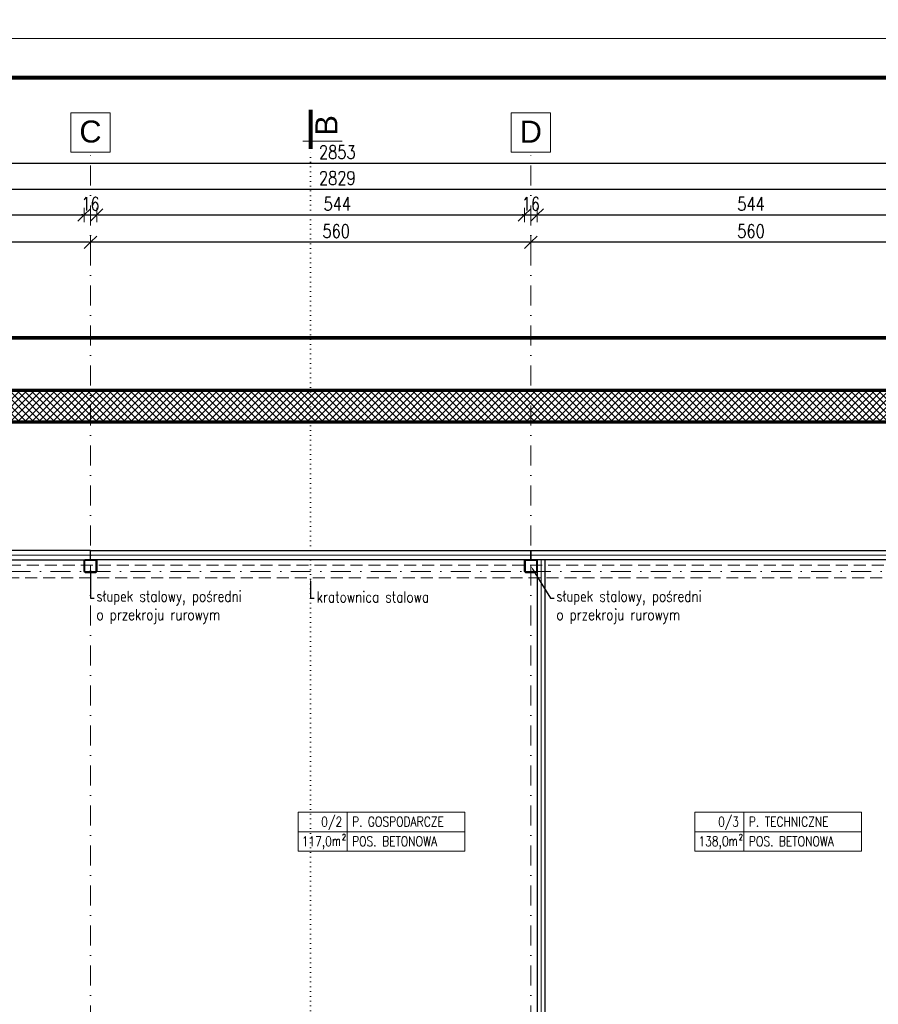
# Model space of a CAD drawing. Header units: millimetres. Extents: x 16720 to 74016, y 25810 to 81213.
# Tile 139 of 256: x 33377 to 34469, y 32107 to 33360. Entities that reach past the tile are written whole.
import ezdxf
from ezdxf import colors
from ezdxf.entities.mleader import LeaderData, LeaderLine
from ezdxf.enums import TextEntityAlignment as Align
from ezdxf.math import Vec2, Vec3

# ---------------------------------------------------------------- set-up
doc = ezdxf.new("R2010")
doc.units = ezdxf.units.MM
for name, pattern in [('ACAD_ISO07W100', [3, 0, -3]), ('DASHDOTX2', [50.8, 25.4, -12.7, 0, -12.7]), ('HIDDENX2', [19.05, 12.7, -6.35])]:
    doc.linetypes.add(name, pattern=pattern)
for name, color, linetype, lineweight in [('1', 7, 'Continuous', 9), ('_GRUBE', 7, 'Continuous', 40), ('_HATCH', 157, 'Continuous', 5), ('_IZOLACJA TERM.', 94, 'BATTING', 9), ('_L OPISY', 110, 'Continuous', 9), ('_O_KROPKOWANE', 2, 'ACAD_ISO07W100', 9), ('_O_OPISY', 110, 'Continuous', 9), ('_O_PRZEKROJOWE', 22, 'Continuous', 9), ('_OPISY', 110, 'Continuous', 9), ('_OŚ', 165, 'DASHDOTX2', 9), ('_PRZERYWANE', 252, 'HIDDENX2', 9), ('_PŁYTA WARSTWOWA', 70, 'Continuous', 25), ('_RAMKA', 212, 'Continuous', 9), ('_STAL', 113, 'Continuous', 35), ('_WYMIAR', 151, 'Continuous', 9)]:
    doc.layers.add(name, color=color, linetype=linetype, lineweight=lineweight)
doc.styles.add('ROMANS', font='romans.shx', dxfattribs={"width": 0.8, "height": 17})
doc.styles.get("Standard").update_dxf_attribs({"font": 'arial.ttf'})
doc.linetypes.add('BATTING', pattern='A,0.00254,-2.54,[134,ltypeshp.shx,S=2.54,R=0,X=-2.54,Y=0],-5.08,[134,ltypeshp.shx,S=2.54,R=180,X=2.54,Y=0],-2.54', length=10.16254)
doc.dimstyles.new('DOM w 100', dxfattribs={"dimscale": 8, "dimtxt": 2.5, "dimasz": 0.2, "dimexe": 1.25, "dimexo": 2, "dimgap": 0.7, "dimtad": 1, "dimdec": 0, "dimtxsty": 'ROMANS', "dimblk1": 'wymgreg', "dimblk2": 'wymgregII', "dimsah": 1, "dimcen": 2.5, "dimdle": 1, "dimse1": 1, "dimse2": 1, "dimadec": 0, "dimazin": 0, "dimtfac": 1, "dimtdec": 0, "dimtix": 1, "dimtmove": 1, "dimatfit": 3, "dimfxl": 1.25, "dimarcsym": 0})

# ---------------------------------------------------------------- blocks, each defined once
blk = doc.blocks.new('wymgreg')
at = {"layer": '1'}
for p, q in [((0, 0), (-4.95, -4.95)), ((4.77, 0), (-3.89, 0)), ((0, 5.67), (0, -5.67)), ((0, 0), (4.95, 4.95))]:
    blk.add_line(p, q, dxfattribs=at)
blk = doc.blocks.new('wymgregII')
at = {"layer": '1', "rotation": 180}
blk.add_blockref('wymgreg', (0, 0), dxfattribs=at)
blk = doc.blocks.new('*D6207')
at = {"layer": '_WYMIAR', "color": 0, "lineweight": -2}
blk.add_line((32321.8, 33176.9), (35171.6, 33176.9), dxfattribs=at)
at = {"layer": 'Defpoints', "color": 0}
for p in [(35173.2, 33176.9), (32320.2, 32684.4), (35173.2, 32684.4)]:
    blk.add_point(p, dxfattribs=at)
at = {"layer": '_WYMIAR', "color": 0, "linetype": 'ByBlock', "lineweight": -2, "xscale": 1.6, "yscale": 1.6, "zscale": 1.6, "rotation": 180}
blk.add_blockref('wymgreg', (32320.2, 33176.9), dxfattribs=at)
at = {"layer": '_WYMIAR', "color": 0, "linetype": 'ByBlock', "lineweight": -2, "xscale": 1.6, "yscale": 1.6, "zscale": 1.6}
blk.add_blockref('wymgregII', (35173.2, 33176.9), dxfattribs=at)
at = {"layer": '_WYMIAR', "color": 0, "insert": (33780.6, 33191), "char_height": 17, "attachment_point": 5, "style": 'ROMANS'}
blk.add_mtext('2853', dxfattribs=at)
blk = doc.blocks.new('*D6211')
at = {"layer": '_WYMIAR', "color": 0, "lineweight": -2}
blk.add_line((32333.8, 33144), (35159.6, 33144), dxfattribs=at)
at = {"layer": 'Defpoints', "color": 0}
for p in [(35161.2, 33144), (32332.2, 32684.4), (35161.2, 32684.4)]:
    blk.add_point(p, dxfattribs=at)
at = {"layer": '_WYMIAR', "color": 0, "linetype": 'ByBlock', "lineweight": -2, "xscale": 1.6, "yscale": 1.6, "zscale": 1.6, "rotation": 180}
blk.add_blockref('wymgreg', (32332.2, 33144), dxfattribs=at)
at = {"layer": '_WYMIAR', "color": 0, "linetype": 'ByBlock', "lineweight": -2, "xscale": 1.6, "yscale": 1.6, "zscale": 1.6}
blk.add_blockref('wymgregII', (35161.2, 33144), dxfattribs=at)
at = {"layer": '_WYMIAR', "color": 0, "insert": (33780.6, 33158.1), "char_height": 17, "attachment_point": 5, "style": 'ROMANS'}
blk.add_mtext('2829', dxfattribs=at)
blk = doc.blocks.new('*D6217')
at = {"layer": '_WYMIAR', "color": 0, "lineweight": -2}
blk.add_line((32916.3, 33111.1), (33457.1, 33111.1), dxfattribs=at)
at = {"layer": 'Defpoints', "color": 0}
for p in [(33458.7, 33111.1), (32914.7, 32668.7), (33458.7, 32667.9)]:
    blk.add_point(p, dxfattribs=at)
at = {"layer": '_WYMIAR', "color": 0, "linetype": 'ByBlock', "lineweight": -2, "xscale": 1.6, "yscale": 1.6, "zscale": 1.6, "rotation": 180}
blk.add_blockref('wymgreg', (32914.7, 33111.1), dxfattribs=at)
at = {"layer": '_WYMIAR', "color": 0, "linetype": 'ByBlock', "lineweight": -2, "xscale": 1.6, "yscale": 1.6, "zscale": 1.6}
blk.add_blockref('wymgregII', (33458.7, 33111.1), dxfattribs=at)
at = {"layer": '_WYMIAR', "color": 0, "insert": (33186.7, 33125.2), "char_height": 17, "attachment_point": 5, "style": 'ROMANS'}
blk.add_mtext('544', dxfattribs=at)
blk = doc.blocks.new('*D6218')
at = {"layer": '_WYMIAR', "color": 0, "lineweight": -2}
for p, q in [((33457.1, 33111.1), (33455.5, 33111.1)), ((33458.7, 33111.1), (33474.7, 33111.1)), ((33476.3, 33111.1), (33477.9, 33111.1))]:
    blk.add_line(p, q, dxfattribs=at)
at = {"layer": 'Defpoints', "color": 0}
for p in [(33474.7, 33111.1), (33458.7, 32667.9), (33474.7, 32667.6)]:
    blk.add_point(p, dxfattribs=at)
at = {"layer": '_WYMIAR', "color": 0, "linetype": 'ByBlock', "lineweight": -2, "xscale": 1.6, "yscale": 1.6, "zscale": 1.6}
blk.add_blockref('wymgreg', (33458.7, 33111.1), dxfattribs=at)
at = {"layer": '_WYMIAR', "color": 0, "linetype": 'ByBlock', "lineweight": -2, "xscale": 1.6, "yscale": 1.6, "zscale": 1.6, "rotation": 180}
blk.add_blockref('wymgregII', (33474.7, 33111.1), dxfattribs=at)
at = {"layer": '_WYMIAR', "color": 0, "insert": (33466.7, 33125.2), "char_height": 17, "attachment_point": 5, "style": 'ROMANS'}
blk.add_mtext('16', dxfattribs=at)
blk = doc.blocks.new('*D6219')
at = {"layer": '_WYMIAR', "color": 0, "lineweight": -2}
blk.add_line((33476.3, 33111.1), (34017.1, 33111.1), dxfattribs=at)
at = {"layer": 'Defpoints', "color": 0}
for p in [(34018.7, 33111.1), (33474.7, 32667.6), (34018.7, 32667.6)]:
    blk.add_point(p, dxfattribs=at)
at = {"layer": '_WYMIAR', "color": 0, "linetype": 'ByBlock', "lineweight": -2, "xscale": 1.6, "yscale": 1.6, "zscale": 1.6, "rotation": 180}
blk.add_blockref('wymgreg', (33474.7, 33111.1), dxfattribs=at)
at = {"layer": '_WYMIAR', "color": 0, "linetype": 'ByBlock', "lineweight": -2, "xscale": 1.6, "yscale": 1.6, "zscale": 1.6}
blk.add_blockref('wymgregII', (34018.7, 33111.1), dxfattribs=at)
at = {"layer": '_WYMIAR', "color": 0, "insert": (33780.6, 33125.2), "char_height": 17, "attachment_point": 5, "style": 'ROMANS'}
blk.add_mtext('544', dxfattribs=at)
blk = doc.blocks.new('*D6220')
at = {"layer": '_WYMIAR', "color": 0, "lineweight": -2}
for p, q in [((34017.1, 33111.1), (34015.5, 33111.1)), ((34018.7, 33111.1), (34034.7, 33111.1)), ((34036.3, 33111.1), (34037.9, 33111.1))]:
    blk.add_line(p, q, dxfattribs=at)
at = {"layer": 'Defpoints', "color": 0}
for p in [(34034.7, 33111.1), (34018.7, 32667.6), (34034.7, 32667.6)]:
    blk.add_point(p, dxfattribs=at)
at = {"layer": '_WYMIAR', "color": 0, "linetype": 'ByBlock', "lineweight": -2, "xscale": 1.6, "yscale": 1.6, "zscale": 1.6}
blk.add_blockref('wymgreg', (34018.7, 33111.1), dxfattribs=at)
at = {"layer": '_WYMIAR', "color": 0, "linetype": 'ByBlock', "lineweight": -2, "xscale": 1.6, "yscale": 1.6, "zscale": 1.6, "rotation": 180}
blk.add_blockref('wymgregII', (34034.7, 33111.1), dxfattribs=at)
at = {"layer": '_WYMIAR', "color": 0, "insert": (34026.7, 33125.2), "char_height": 17, "attachment_point": 5, "style": 'ROMANS'}
blk.add_mtext('16', dxfattribs=at)
blk = doc.blocks.new('*D6221')
at = {"layer": '_WYMIAR', "color": 0, "lineweight": -2}
blk.add_line((34036.3, 33111.1), (34577.1, 33111.1), dxfattribs=at)
at = {"layer": 'Defpoints', "color": 0}
for p in [(34578.7, 33111.1), (34034.7, 32667.6), (34578.7, 32667.6)]:
    blk.add_point(p, dxfattribs=at)
at = {"layer": '_WYMIAR', "color": 0, "linetype": 'ByBlock', "lineweight": -2, "xscale": 1.6, "yscale": 1.6, "zscale": 1.6, "rotation": 180}
blk.add_blockref('wymgreg', (34034.7, 33111.1), dxfattribs=at)
at = {"layer": '_WYMIAR', "color": 0, "linetype": 'ByBlock', "lineweight": -2, "xscale": 1.6, "yscale": 1.6, "zscale": 1.6}
blk.add_blockref('wymgregII', (34578.7, 33111.1), dxfattribs=at)
at = {"layer": '_WYMIAR', "color": 0, "insert": (34306.7, 33125.2), "char_height": 17, "attachment_point": 5, "style": 'ROMANS'}
blk.add_mtext('544', dxfattribs=at)
blk = doc.blocks.new('*D6228')
at = {"layer": '_WYMIAR', "color": 0, "lineweight": -2}
blk.add_line((34585.1, 33076.4), (34028.3, 33076.4), dxfattribs=at)
at = {"layer": 'Defpoints', "color": 0}
for p in [(34026.7, 33076.4), (34026.7, 33076.4), (34586.7, 33076.4)]:
    blk.add_point(p, dxfattribs=at)
at = {"layer": '_WYMIAR', "color": 0, "linetype": 'ByBlock', "lineweight": -2, "xscale": 1.6, "yscale": 1.6, "zscale": 1.6, "rotation": 180}
blk.add_blockref('wymgregII', (34026.7, 33076.4), dxfattribs=at)
at = {"layer": '_WYMIAR', "color": 0, "linetype": 'ByBlock', "lineweight": -2, "xscale": 1.6, "yscale": 1.6, "zscale": 1.6}
blk.add_blockref('wymgreg', (34586.7, 33076.4), dxfattribs=at)
at = {"layer": '_WYMIAR', "color": 0, "insert": (34306.7, 33090.5), "char_height": 17, "attachment_point": 5, "style": 'ROMANS'}
blk.add_mtext('560', dxfattribs=at)
blk = doc.blocks.new('*D6229')
at = {"layer": '_WYMIAR', "color": 0, "lineweight": -2}
blk.add_line((34025.1, 33076.4), (33468.3, 33076.4), dxfattribs=at)
at = {"layer": 'Defpoints', "color": 0}
for p in [(33466.7, 33076.4), (33466.7, 33076.4), (34026.7, 33074.1)]:
    blk.add_point(p, dxfattribs=at)
at = {"layer": '_WYMIAR', "color": 0, "linetype": 'ByBlock', "lineweight": -2, "xscale": 1.6, "yscale": 1.6, "zscale": 1.6, "rotation": 180}
blk.add_blockref('wymgregII', (33466.7, 33076.4), dxfattribs=at)
at = {"layer": '_WYMIAR', "color": 0, "linetype": 'ByBlock', "lineweight": -2, "xscale": 1.6, "yscale": 1.6, "zscale": 1.6}
blk.add_blockref('wymgreg', (34026.7, 33076.4), dxfattribs=at)
at = {"layer": '_WYMIAR', "color": 0, "insert": (33779.2, 33090.5), "char_height": 17, "attachment_point": 5, "style": 'ROMANS'}
blk.add_mtext('560', dxfattribs=at)
blk = doc.blocks.new('*D6230')
at = {"layer": '_WYMIAR', "color": 0, "lineweight": -2}
blk.add_line((33465.1, 33076.4), (32908.3, 33076.4), dxfattribs=at)
at = {"layer": 'Defpoints', "color": 0}
for p in [(32906.7, 33076.4), (32906.7, 33076.4), (33466.7, 33076.4)]:
    blk.add_point(p, dxfattribs=at)
at = {"layer": '_WYMIAR', "color": 0, "linetype": 'ByBlock', "lineweight": -2, "xscale": 1.6, "yscale": 1.6, "zscale": 1.6, "rotation": 180}
blk.add_blockref('wymgregII', (32906.7, 33076.4), dxfattribs=at)
at = {"layer": '_WYMIAR', "color": 0, "linetype": 'ByBlock', "lineweight": -2, "xscale": 1.6, "yscale": 1.6, "zscale": 1.6}
blk.add_blockref('wymgreg', (33466.7, 33076.4), dxfattribs=at)
at = {"layer": '_WYMIAR', "color": 0, "insert": (33186.7, 33090.5), "char_height": 17, "attachment_point": 5, "style": 'ROMANS'}
blk.add_mtext('560', dxfattribs=at)
blk = doc.blocks.new('OPIS_PD')
for p, q in [((170, 40), (0, 40)), ((0, 40), (0, 0)), ((50, 0), (50, 40)), ((170, 0), (170, 40)), ((0, 20), (170, 20)), ((0, 0), (170, 0))]:
    blk.add_line(p, q)
at = {"style": 'ROMANS', "width": 0.7}
for s, height, p in [('m', 10, (43.6, 5.6)), ('2', 6.1, (49, 11.4))]:
    blk.add_text(s, height=height, dxfattribs=at).set_placement(p, align=Align.RIGHT)
at = {"style": 'ROMANS', "width": 0.8}
for tag, p in [('NR_POM', (44.9, 25.2)), ('POW', (28.1, 5.2))]:
    blk.add_attdef(tag, text='', height=10, dxfattribs=at).set_placement(p, align=Align.RIGHT)
for tag, p in [('OPIS_POM', (55.1, 25.2)), ('POSADZKA', (55.1, 5.2))]:
    blk.add_attdef(tag, p, '', height=10, dxfattribs=at)

msp = doc.modelspace()

# ---------------------------------------------------------------- hatches: boundary and pattern name
at = {"layer": '_HATCH'}
h = msp.add_hatch(dxfattribs=at)
h.set_pattern_fill('ANSI37', color=5, scale=2)
h.set_pattern_definition([(45, (0, 345.468), (-4.4901281, 4.4901281), []), (135, (0, 345.468), (-4.4901281, -4.4901281), [])])
h.paths.add_polyline_path([(35139.4, 32954.8), (35138.7, 32888.1), (32104.2, 32888.1), (32104.3, 32954.8), (32064.7, 32954.8), (32064.1, 32858.2), (32063.2, 32227.8), (32063.8, 32157.3), (31679.2, 32161.3), (31679.2, 32121.3), (32104.1, 32116.8), (32103.2, 32227.9), (32104.1, 32848.1), (35178.2, 32848.1), (35179.4, 32954.8)])

# ---------------------------------------------------------------- linework, layer by layer
at = {"layer": '_GRUBE', "color": 5, "lineweight": 70}
for points in [[(32104.1, 32848.1), (35178.2, 32848.1), (35179.6, 32954.8)], [(32104.2, 32888.1), (35138.7, 32888.1), (35139.6, 32954.8)]]:
    msp.add_lwpolyline(points, dxfattribs=at)
at = {"layer": '_IZOLACJA TERM.', "ltscale": 0.58}
for p, q in [((32906.7, 32678.4), (33466.7, 32678.4)), ((33466.7, 32678.4), (34026.7, 32678.4)), ((34026.7, 32678.4), (34586.7, 32678.4))]:
    msp.add_line(p, q, dxfattribs=at)
at = {"layer": '_IZOLACJA TERM.', "ltscale": 0.48}
msp.add_line((34039.7, 32672.4), (34039.7, 32049.4), dxfattribs=at)
at = {"layer": '_O_KROPKOWANE', "ltscale": 2}
msp.add_line((33746.7, 29280.4), (33746.7, 33195.1), dxfattribs=at)
at = {"layer": '_O_PRZEKROJOWE', "const_width": 5}
msp.add_lwpolyline([(33746.7, 33195.1), (33746.7, 33245.1)], dxfattribs=at)
at = {"layer": '_O_PRZEKROJOWE'}
msp.add_lwpolyline([(33736.7, 33205.1), (33786.7, 33205.1)], dxfattribs=at)
at = {"layer": '_OŚ'}
for p, q in [((33466.7, 29280.4), (33466.7, 33191.2)), ((34026.7, 29280.4), (34026.7, 33191.2)), ((35528.2, 32657.4), (30465.2, 32657.4))]:
    msp.add_line(p, q, dxfattribs=at)
at = {"layer": '_OŚ', "linetype": 'ByBlock'}
for points in [[(33441.7, 33191.2), (33491.7, 33191.2), (33491.7, 33241.2), (33441.7, 33241.2)], [(34001.7, 33191.2), (34051.7, 33191.2), (34051.7, 33241.2), (34001.7, 33241.2)]]:
    msp.add_lwpolyline(points, close=True, dxfattribs=at)
at = {"layer": '_PRZERYWANE', "ltscale": 5, "const_width": 5}
msp.add_lwpolyline([(31679.2, 31870), (31679.2, 32954.8), (35781.3, 32954.8)], dxfattribs=at)
at = {"layer": '_PRZERYWANE', "ltscale": 1.2}
msp.add_lwpolyline([(32332.2, 32665.4), (32332.2, 32649.4), (35161.2, 32649.4), (35161.2, 32665.4)], close=True, dxfattribs=at)
at = {"layer": '_PŁYTA WARSTWOWA'}
for points in [[(33466.7, 32672.4), (33466.7, 32684.4), (32906.7, 32684.4), (32906.7, 32672.4)], [(33466.7, 32672.4), (33466.7, 32684.4), (34026.7, 32684.4), (34026.7, 32672.4)], [(34026.7, 32672.4), (34026.7, 32684.4), (34586.7, 32684.4), (34586.7, 32672.4)], [(34044.7, 32049.4), (34044.7, 32672.4), (34034.7, 32672.4), (34034.7, 32049.4)]]:
    msp.add_lwpolyline(points, close=True, dxfattribs=at)
at = {"layer": '_RAMKA'}
for points in [[(30171.7, 37535.8), (36671.7, 37535.8), (36671.7, 33335.8), (30171.7, 33335.8)], [(30171.7, 33335.8), (36671.7, 33335.8), (36671.7, 29135.8), (30171.7, 29135.8)]]:
    msp.add_lwpolyline(points, close=True, dxfattribs=at)
at = {"layer": '_RAMKA', "const_width": 5}
msp.add_lwpolyline([(30221.7, 33285.8), (36621.7, 33285.8), (36621.7, 29185.8), (30371.7, 29185.8), (30371.7, 32105.8), (30221.7, 32105.8)], close=True, dxfattribs=at)
at = {"layer": '_STAL'}
for points in [[(33460.1, 32656.4), (33473.3, 32656.4, 0.414214), (33474.7, 32657.9), (33474.7, 32671, 0.414214), (33473.3, 32672.4), (33460.1, 32672.4, 0.414214), (33458.7, 32671), (33458.7, 32657.9, 0.414214)], [(33460.1, 32657), (33473.3, 32657, 0.414214), (33474.1, 32657.9), (33474.1, 32671, 0.414214), (33473.3, 32671.9), (33460.1, 32671.9, 0.414214), (33459.3, 32671), (33459.3, 32657.9, 0.414214)], [(34020.1, 32656.4), (34033.3, 32656.4, 0.414214), (34034.7, 32657.9), (34034.7, 32671, 0.414214), (34033.3, 32672.4), (34020.1, 32672.4, 0.414214), (34018.7, 32671), (34018.7, 32657.9, 0.414214)], [(34020.1, 32657), (34033.3, 32657, 0.414214), (34034.1, 32657.9), (34034.1, 32671, 0.414214), (34033.3, 32671.9), (34020.1, 32671.9, 0.414214), (34019.3, 32671), (34019.3, 32657.9, 0.414214)]]:
    msp.add_lwpolyline(points, format="xyb", close=True, dxfattribs=at)

# ---------------------------------------------------------------- block references
at = {"layer": '_L OPISY'}
ref = msp.add_blockref('OPIS_PD', (33730.7, 32301.5), dxfattribs=dict(at, xscale=1.246467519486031, yscale=1.246467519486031, zscale=1.246467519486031))
ref.add_attrib('OPIS_POM', 'P. GOSPODARCZE', (33799.4, 32332.9), dxfattribs={"layer": '0', "height": 12.465, "style": 'ROMANS', "width": 0.8})
ref.add_attrib('POSADZKA', 'POS. BETONOWA', (33799.4, 32308), dxfattribs={"layer": '0', "height": 12.465, "style": 'ROMANS', "width": 0.8})
ref.add_attrib('NR_POM', '0/2', dxfattribs={"layer": '0', "height": 12.46, "style": 'ROMANS', "width": 0.8}).set_placement((33786.7, 32332.9), align=Align.RIGHT)
ref.add_attrib('POW', '117,0', dxfattribs={"layer": '0', "height": 12.46, "style": 'ROMANS', "width": 0.8}).set_placement((33773.7, 32308), align=Align.RIGHT)
ref = msp.add_blockref('OPIS_PD', (34235.3, 32301.5), dxfattribs=dict(at, xscale=1.246467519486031, yscale=1.246467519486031, zscale=1.246467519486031))
ref.add_attrib('OPIS_POM', 'P. TECHNICZNE', (34304, 32332.9), dxfattribs={"layer": '0', "height": 12.465, "style": 'ROMANS', "width": 0.8})
ref.add_attrib('POSADZKA', 'POS. BETONOWA', (34304, 32308), dxfattribs={"layer": '0', "height": 12.465, "style": 'ROMANS', "width": 0.8})
ref.add_attrib('NR_POM', '0/3', dxfattribs={"layer": '0', "height": 12.46, "style": 'ROMANS', "width": 0.8}).set_placement((34291.3, 32332.9), align=Align.RIGHT)
ref.add_attrib('POW', '138,0', dxfattribs={"layer": '0', "height": 12.46, "style": 'ROMANS', "width": 0.8}).set_placement((34278.3, 32308), align=Align.RIGHT)

# ---------------------------------------------------------------- texts
at = {"layer": '_O_OPISY', "insert": (33766.7, 33225.1), "char_height": 28, "attachment_point": 5, "rotation": 90}
msp.add_mtext_dynamic_manual_height_columns('\\pxqc;B', width=127.013, gutter_width=12.5, heights=[0], dxfattribs=at)
at = {"layer": '_OPISY', "char_height": 28, "attachment_point": 5}
for s, insert in [('\\pxqc;C', (33466.7, 33217.1)), ('\\pxqc;D', (34026.7, 33217.1))]:
    msp.add_mtext_dynamic_manual_height_columns(s, width=127.013, gutter_width=12.5, heights=[0], dxfattribs=dict(at, insert=insert))

# ---------------------------------------------------------------- dimensions: what is measured, and where the dimension line sits
at = {"layer": '_WYMIAR'}
for base, p1, p2, picture, middle in [((35173.2, 33176.9), (32320.2, 32684.4), (35173.2, 32684.4), '*D6207', (33780.6, 33176.9)), ((35161.2, 33144), (32332.2, 32684.4), (35161.2, 32684.4), '*D6211', (33780.6, 33144)), ((34018.7, 33111.1), (33474.7, 32667.6), (34018.7, 32667.6), '*D6219', (33780.6, 33111.1)), ((33466.7, 33076.4), (34026.7, 33074.1), (33466.7, 33076.4), '*D6229', (33779.2, 33076.4))]:
    dim = msp.add_linear_dim(base=base, p1=p1, p2=p2, dimstyle='DOM w 100', dxfattribs=at)
    dim.commit()
    dim.dimension.update_dxf_attribs({"geometry": picture, "text_midpoint": middle, "dimtype": 160})
for base, p1, p2, picture, middle in [((33458.7, 33111.1), (32914.7, 32668.7), (33458.7, 32667.9), '*D6217', (33186.7, 33125.2)), ((33474.7, 33111.1), (33458.7, 32667.9), (33474.7, 32667.6), '*D6218', (33466.7, 33125.2)), ((34034.7, 33111.1), (34018.7, 32667.6), (34034.7, 32667.6), '*D6220', (34026.7, 33125.2)), ((34578.7, 33111.1), (34034.7, 32667.6), (34578.7, 32667.6), '*D6221', (34306.7, 33125.2)), ((32906.7, 33076.4), (33466.7, 33076.4), (32906.7, 33076.4), '*D6230', (33186.7, 33090.5)), ((34026.7, 33076.4), (34586.7, 33076.4), (34026.7, 33076.4), '*D6228', (34306.7, 33090.5))]:
    dim = msp.add_linear_dim(base=base, p1=p1, p2=p2, dimstyle='DOM w 100', dxfattribs=at)
    dim.commit()
    dim.dimension.update_dxf_attribs({"geometry": picture, "text_midpoint": middle})

# ---------------------------------------------------------------- leaders
at = {"layer": '_OPISY'}
ml = msp.add_multileader_mtext('Standard', dxfattribs=at)
ml.set_content('{\\Fsimplex|c238;słupek stalowy, pośredni\\Po przekroju rurowym}', color=256, style='ROMANS')
ml.set_leader_properties()
ml.build(insert=Vec2(0, 0))
ml.multileader.update_dxf_attribs({"dogleg_length": 4, "arrow_head_size": 6})
ctx = ml.context
ctx.base_point, ctx.char_height, ctx.arrow_head_size, ctx.landing_gap_size, ctx.plane_origin, ctx.plane_x_axis, ctx.plane_y_axis = Vec3(33471.3, 32623.7), 14, 6, 3, Vec3(33980.7, 32299.8), Vec3(1, 0, 0), Vec3(0, 1, 0)
ctx.text_align_type = 2
notes = []
notes.append((ctx, [(1, (1, 1, 0), (33466.7, 32623.7), (1, 0, 0), 4.57, [(0, [(33466.7, 32664.4)], 0, [])])]))
ctx.mtext.insert, ctx.mtext.text_direction, ctx.mtext.flow_direction = Vec3(33474.3, 32633), Vec3(1, 0, 0), 5
ml = msp.add_multileader_mtext('Standard', dxfattribs=at)
ml.set_content('{\\Fsimplex|c238;słupek stalowy, pośredni\\Po przekroju rurowym}', color=256, style='ROMANS')
ml.set_leader_properties()
ml.build(insert=Vec2(0, 0))
ml.multileader.update_dxf_attribs({"dogleg_length": 4, "arrow_head_size": 6})
ctx = ml.context
ctx.base_point, ctx.char_height, ctx.arrow_head_size, ctx.landing_gap_size, ctx.plane_origin, ctx.plane_x_axis, ctx.plane_y_axis = Vec3(34056.2, 32623.7), 14, 6, 3, Vec3(34540.7, 32299.8), Vec3(1, 0, 0), Vec3(0, 1, 0)
ctx.text_align_type = 2
notes.append((ctx, [(1, (1, 1, 0), (34051.6, 32623.7), (1, 0, 0), 4.57, [(0, [(34026.7, 32664.4)], 0, [])])]))
ctx.mtext.insert, ctx.mtext.text_direction, ctx.mtext.flow_direction = Vec3(34059.2, 32633), Vec3(1, 0, 0), 5
ml = msp.add_multileader_mtext('Standard', dxfattribs=at)
ml.set_content('{\\Fsimplex|c238;kratownica stalowa}', color=256, style='ROMANS')
ml.set_leader_properties()
ml.build(insert=Vec2(0, 0))
ml.multileader.update_dxf_attribs({"dogleg_length": 4, "arrow_head_size": 6})
ctx = ml.context
ctx.base_point, ctx.char_height, ctx.arrow_head_size, ctx.landing_gap_size, ctx.plane_origin, ctx.plane_x_axis, ctx.plane_y_axis = Vec3(33751.3, 32623.7), 14, 6, 3, Vec3(34225.5, 32292.5), Vec3(1, 0, 0), Vec3(0, 1, 0)
ctx.text_align_type = 2
notes.append((ctx, [(1, (1, 1, 0), (33746.7, 32623.7), (1, 0, 0), 4.57, [(0, [(33746.7, 32649.4)], 0, [])])]))
ctx.mtext.insert, ctx.mtext.text_direction, ctx.mtext.flow_direction = Vec3(33754.3, 32632.1), Vec3(1, 0, 0), 5
for ctx, leaders in notes:
    for number, flags, end, landing, length, lines in leaders:
        leader = LeaderData()
        leader.index, (leader.has_last_leader_line, leader.has_dogleg_vector, leader.attachment_direction) = number, flags
        leader.last_leader_point, leader.dogleg_vector, leader.dogleg_length = Vec3(end), Vec3(landing), length
        for number, points, colour, breaks in lines:
            line = LeaderLine()
            line.index, line.vertices, line.color, line.breaks = number, Vec3.list(points), colors.encode_raw_color(colour), breaks
            leader.lines.append(line)
        ctx.leaders.append(leader)

doc.saveas('drawing.dxf')
